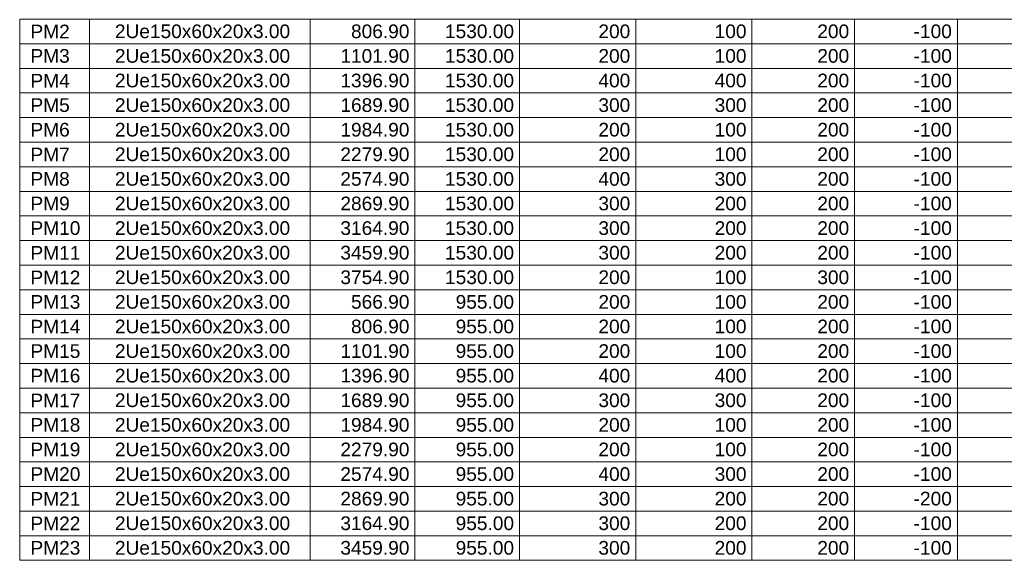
# Model space of a CAD drawing. Header units: millimetres. Extents: x 10906 to 25863, y 1966 to 4861.
# Tile 20 of 163: x 10998 to 11013, y 2953 to 2962. Entities that reach past the tile are written whole.
import ezdxf

# ---------------------------------------------------------------- set-up
doc = ezdxf.new("R2010")
doc.units = ezdxf.units.MM
doc.layers.add('LC-Tabelas', color=1, linetype='Continuous', lineweight=20)
doc.layers.add('LC-Textos das tabelas', color=5, linetype='Continuous', lineweight=5)
doc.styles.add('Arial', font='arial.ttf')

msp = doc.modelspace()

# ---------------------------------------------------------------- linework, layer by layer
at = {"layer": 'LC-Tabelas'}
for points in [[(10998.15465, 2961.2667), (10998.15465, 2961.64794), (10999.23483, 2961.64794), (10999.23483, 2961.2667), (10998.15465, 2961.2667)], [(10999.23483, 2961.2667), (10999.23483, 2961.64794), (11002.6554, 2961.64794), (11002.6554, 2961.2667), (10999.23483, 2961.2667)], [(11002.6554, 2961.2667), (11002.6554, 2961.64794), (11004.27567, 2961.64794), (11004.27567, 2961.2667), (11002.6554, 2961.2667)], [(11004.27567, 2961.2667), (11004.27567, 2961.64794), (11005.89594, 2961.64794), (11005.89594, 2961.2667), (11004.27567, 2961.2667)], [(11005.89594, 2961.2667), (11005.89594, 2961.64794), (11007.69624, 2961.64794), (11007.69624, 2961.2667), (11005.89594, 2961.2667)], [(11007.69624, 2961.2667), (11007.69624, 2961.64794), (11009.49654, 2961.64794), (11009.49654, 2961.2667), (11007.69624, 2961.2667)], [(11009.49654, 2961.2667), (11009.49654, 2961.64794), (11011.08678, 2961.64794), (11011.08678, 2961.2667), (11009.49654, 2961.2667)], [(11011.08678, 2961.2667), (11011.08678, 2961.64794), (11012.67702, 2961.64794), (11012.67702, 2961.2667), (11011.08678, 2961.2667)], [(11012.67702, 2961.2667), (11012.67702, 2961.64794), (11014.26726, 2961.64794), (11014.26726, 2961.2667), (11012.67702, 2961.2667)], [(10998.15465, 2960.88546), (10998.15465, 2961.2667), (10999.23483, 2961.2667), (10999.23483, 2960.88546), (10998.15465, 2960.88546)], [(10999.23483, 2960.88546), (10999.23483, 2961.2667), (11002.6554, 2961.2667), (11002.6554, 2960.88546), (10999.23483, 2960.88546)], [(11002.6554, 2960.88546), (11002.6554, 2961.2667), (11004.27567, 2961.2667), (11004.27567, 2960.88546), (11002.6554, 2960.88546)], [(11004.27567, 2960.88546), (11004.27567, 2961.2667), (11005.89594, 2961.2667), (11005.89594, 2960.88546), (11004.27567, 2960.88546)], [(11005.89594, 2960.88546), (11005.89594, 2961.2667), (11007.69624, 2961.2667), (11007.69624, 2960.88546), (11005.89594, 2960.88546)], [(11007.69624, 2960.88546), (11007.69624, 2961.2667), (11009.49654, 2961.2667), (11009.49654, 2960.88546), (11007.69624, 2960.88546)], [(11009.49654, 2960.88546), (11009.49654, 2961.2667), (11011.08678, 2961.2667), (11011.08678, 2960.88546), (11009.49654, 2960.88546)], [(11011.08678, 2960.88546), (11011.08678, 2961.2667), (11012.67702, 2961.2667), (11012.67702, 2960.88546), (11011.08678, 2960.88546)], [(11012.67702, 2960.88546), (11012.67702, 2961.2667), (11014.26726, 2961.2667), (11014.26726, 2960.88546), (11012.67702, 2960.88546)], [(10998.15465, 2960.50422), (10998.15465, 2960.88546), (10999.23483, 2960.88546), (10999.23483, 2960.50422), (10998.15465, 2960.50422)], [(10999.23483, 2960.50422), (10999.23483, 2960.88546), (11002.6554, 2960.88546), (11002.6554, 2960.50422), (10999.23483, 2960.50422)], [(11002.6554, 2960.50422), (11002.6554, 2960.88546), (11004.27567, 2960.88546), (11004.27567, 2960.50422), (11002.6554, 2960.50422)], [(11004.27567, 2960.50422), (11004.27567, 2960.88546), (11005.89594, 2960.88546), (11005.89594, 2960.50422), (11004.27567, 2960.50422)], [(11005.89594, 2960.50422), (11005.89594, 2960.88546), (11007.69624, 2960.88546), (11007.69624, 2960.50422), (11005.89594, 2960.50422)], [(11007.69624, 2960.50422), (11007.69624, 2960.88546), (11009.49654, 2960.88546), (11009.49654, 2960.50422), (11007.69624, 2960.50422)], [(11009.49654, 2960.50422), (11009.49654, 2960.88546), (11011.08678, 2960.88546), (11011.08678, 2960.50422), (11009.49654, 2960.50422)], [(11011.08678, 2960.50422), (11011.08678, 2960.88546), (11012.67702, 2960.88546), (11012.67702, 2960.50422), (11011.08678, 2960.50422)], [(11012.67702, 2960.50422), (11012.67702, 2960.88546), (11014.26726, 2960.88546), (11014.26726, 2960.50422), (11012.67702, 2960.50422)], [(10998.15465, 2960.12298), (10998.15465, 2960.50422), (10999.23483, 2960.50422), (10999.23483, 2960.12298), (10998.15465, 2960.12298)], [(10999.23483, 2960.12298), (10999.23483, 2960.50422), (11002.6554, 2960.50422), (11002.6554, 2960.12298), (10999.23483, 2960.12298)], [(11002.6554, 2960.12298), (11002.6554, 2960.50422), (11004.27567, 2960.50422), (11004.27567, 2960.12298), (11002.6554, 2960.12298)], [(11004.27567, 2960.12298), (11004.27567, 2960.50422), (11005.89594, 2960.50422), (11005.89594, 2960.12298), (11004.27567, 2960.12298)], [(11005.89594, 2960.12298), (11005.89594, 2960.50422), (11007.69624, 2960.50422), (11007.69624, 2960.12298), (11005.89594, 2960.12298)], [(11007.69624, 2960.12298), (11007.69624, 2960.50422), (11009.49654, 2960.50422), (11009.49654, 2960.12298), (11007.69624, 2960.12298)], [(11009.49654, 2960.12298), (11009.49654, 2960.50422), (11011.08678, 2960.50422), (11011.08678, 2960.12298), (11009.49654, 2960.12298)], [(11011.08678, 2960.12298), (11011.08678, 2960.50422), (11012.67702, 2960.50422), (11012.67702, 2960.12298), (11011.08678, 2960.12298)], [(11012.67702, 2960.12298), (11012.67702, 2960.50422), (11014.26726, 2960.50422), (11014.26726, 2960.12298), (11012.67702, 2960.12298)], [(10998.15465, 2959.74174), (10998.15465, 2960.12298), (10999.23483, 2960.12298), (10999.23483, 2959.74174), (10998.15465, 2959.74174)], [(10999.23483, 2959.74174), (10999.23483, 2960.12298), (11002.6554, 2960.12298), (11002.6554, 2959.74174), (10999.23483, 2959.74174)], [(11002.6554, 2959.74174), (11002.6554, 2960.12298), (11004.27567, 2960.12298), (11004.27567, 2959.74174), (11002.6554, 2959.74174)], [(11004.27567, 2959.74174), (11004.27567, 2960.12298), (11005.89594, 2960.12298), (11005.89594, 2959.74174), (11004.27567, 2959.74174)], [(11005.89594, 2959.74174), (11005.89594, 2960.12298), (11007.69624, 2960.12298), (11007.69624, 2959.74174), (11005.89594, 2959.74174)], [(11007.69624, 2959.74174), (11007.69624, 2960.12298), (11009.49654, 2960.12298), (11009.49654, 2959.74174), (11007.69624, 2959.74174)], [(11009.49654, 2959.74174), (11009.49654, 2960.12298), (11011.08678, 2960.12298), (11011.08678, 2959.74174), (11009.49654, 2959.74174)], [(11011.08678, 2959.74174), (11011.08678, 2960.12298), (11012.67702, 2960.12298), (11012.67702, 2959.74174), (11011.08678, 2959.74174)], [(11012.67702, 2959.74174), (11012.67702, 2960.12298), (11014.26726, 2960.12298), (11014.26726, 2959.74174), (11012.67702, 2959.74174)], [(10998.15465, 2959.3605), (10998.15465, 2959.74174), (10999.23483, 2959.74174), (10999.23483, 2959.3605), (10998.15465, 2959.3605)], [(10999.23483, 2959.3605), (10999.23483, 2959.74174), (11002.6554, 2959.74174), (11002.6554, 2959.3605), (10999.23483, 2959.3605)], [(11002.6554, 2959.3605), (11002.6554, 2959.74174), (11004.27567, 2959.74174), (11004.27567, 2959.3605), (11002.6554, 2959.3605)], [(11004.27567, 2959.3605), (11004.27567, 2959.74174), (11005.89594, 2959.74174), (11005.89594, 2959.3605), (11004.27567, 2959.3605)], [(11005.89594, 2959.3605), (11005.89594, 2959.74174), (11007.69624, 2959.74174), (11007.69624, 2959.3605), (11005.89594, 2959.3605)], [(11007.69624, 2959.3605), (11007.69624, 2959.74174), (11009.49654, 2959.74174), (11009.49654, 2959.3605), (11007.69624, 2959.3605)], [(11009.49654, 2959.3605), (11009.49654, 2959.74174), (11011.08678, 2959.74174), (11011.08678, 2959.3605), (11009.49654, 2959.3605)], [(11011.08678, 2959.3605), (11011.08678, 2959.74174), (11012.67702, 2959.74174), (11012.67702, 2959.3605), (11011.08678, 2959.3605)], [(11012.67702, 2959.3605), (11012.67702, 2959.74174), (11014.26726, 2959.74174), (11014.26726, 2959.3605), (11012.67702, 2959.3605)], [(10998.15465, 2958.97926), (10998.15465, 2959.3605), (10999.23483, 2959.3605), (10999.23483, 2958.97926), (10998.15465, 2958.97926)], [(10999.23483, 2958.97926), (10999.23483, 2959.3605), (11002.6554, 2959.3605), (11002.6554, 2958.97926), (10999.23483, 2958.97926)], [(11002.6554, 2958.97926), (11002.6554, 2959.3605), (11004.27567, 2959.3605), (11004.27567, 2958.97926), (11002.6554, 2958.97926)], [(11004.27567, 2958.97926), (11004.27567, 2959.3605), (11005.89594, 2959.3605), (11005.89594, 2958.97926), (11004.27567, 2958.97926)], [(11005.89594, 2958.97926), (11005.89594, 2959.3605), (11007.69624, 2959.3605), (11007.69624, 2958.97926), (11005.89594, 2958.97926)], [(11007.69624, 2958.97926), (11007.69624, 2959.3605), (11009.49654, 2959.3605), (11009.49654, 2958.97926), (11007.69624, 2958.97926)], [(11009.49654, 2958.97926), (11009.49654, 2959.3605), (11011.08678, 2959.3605), (11011.08678, 2958.97926), (11009.49654, 2958.97926)], [(11011.08678, 2958.97926), (11011.08678, 2959.3605), (11012.67702, 2959.3605), (11012.67702, 2958.97926), (11011.08678, 2958.97926)], [(11012.67702, 2958.97926), (11012.67702, 2959.3605), (11014.26726, 2959.3605), (11014.26726, 2958.97926), (11012.67702, 2958.97926)], [(10998.15465, 2958.59802), (10998.15465, 2958.97926), (10999.23483, 2958.97926), (10999.23483, 2958.59802), (10998.15465, 2958.59802)], [(10999.23483, 2958.59802), (10999.23483, 2958.97926), (11002.6554, 2958.97926), (11002.6554, 2958.59802), (10999.23483, 2958.59802)], [(11002.6554, 2958.59802), (11002.6554, 2958.97926), (11004.27567, 2958.97926), (11004.27567, 2958.59802), (11002.6554, 2958.59802)], [(11004.27567, 2958.59802), (11004.27567, 2958.97926), (11005.89594, 2958.97926), (11005.89594, 2958.59802), (11004.27567, 2958.59802)], [(11005.89594, 2958.59802), (11005.89594, 2958.97926), (11007.69624, 2958.97926), (11007.69624, 2958.59802), (11005.89594, 2958.59802)], [(11007.69624, 2958.59802), (11007.69624, 2958.97926), (11009.49654, 2958.97926), (11009.49654, 2958.59802), (11007.69624, 2958.59802)], [(11009.49654, 2958.59802), (11009.49654, 2958.97926), (11011.08678, 2958.97926), (11011.08678, 2958.59802), (11009.49654, 2958.59802)], [(11011.08678, 2958.59802), (11011.08678, 2958.97926), (11012.67702, 2958.97926), (11012.67702, 2958.59802), (11011.08678, 2958.59802)], [(11012.67702, 2958.59802), (11012.67702, 2958.97926), (11014.26726, 2958.97926), (11014.26726, 2958.59802), (11012.67702, 2958.59802)], [(10998.15465, 2958.21678), (10998.15465, 2958.59802), (10999.23483, 2958.59802), (10999.23483, 2958.21678), (10998.15465, 2958.21678)], [(10999.23483, 2958.21678), (10999.23483, 2958.59802), (11002.6554, 2958.59802), (11002.6554, 2958.21678), (10999.23483, 2958.21678)], [(11002.6554, 2958.21678), (11002.6554, 2958.59802), (11004.27567, 2958.59802), (11004.27567, 2958.21678), (11002.6554, 2958.21678)], [(11004.27567, 2958.21678), (11004.27567, 2958.59802), (11005.89594, 2958.59802), (11005.89594, 2958.21678), (11004.27567, 2958.21678)], [(11005.89594, 2958.21678), (11005.89594, 2958.59802), (11007.69624, 2958.59802), (11007.69624, 2958.21678), (11005.89594, 2958.21678)], [(11007.69624, 2958.21678), (11007.69624, 2958.59802), (11009.49654, 2958.59802), (11009.49654, 2958.21678), (11007.69624, 2958.21678)], [(11009.49654, 2958.21678), (11009.49654, 2958.59802), (11011.08678, 2958.59802), (11011.08678, 2958.21678), (11009.49654, 2958.21678)], [(11011.08678, 2958.21678), (11011.08678, 2958.59802), (11012.67702, 2958.59802), (11012.67702, 2958.21678), (11011.08678, 2958.21678)], [(11012.67702, 2958.21678), (11012.67702, 2958.59802), (11014.26726, 2958.59802), (11014.26726, 2958.21678), (11012.67702, 2958.21678)], [(10998.15465, 2957.83554), (10998.15465, 2958.21678), (10999.23483, 2958.21678), (10999.23483, 2957.83554), (10998.15465, 2957.83554)], [(10999.23483, 2957.83554), (10999.23483, 2958.21678), (11002.6554, 2958.21678), (11002.6554, 2957.83554), (10999.23483, 2957.83554)], [(11002.6554, 2957.83554), (11002.6554, 2958.21678), (11004.27567, 2958.21678), (11004.27567, 2957.83554), (11002.6554, 2957.83554)], [(11004.27567, 2957.83554), (11004.27567, 2958.21678), (11005.89594, 2958.21678), (11005.89594, 2957.83554), (11004.27567, 2957.83554)], [(11005.89594, 2957.83554), (11005.89594, 2958.21678), (11007.69624, 2958.21678), (11007.69624, 2957.83554), (11005.89594, 2957.83554)], [(11007.69624, 2957.83554), (11007.69624, 2958.21678), (11009.49654, 2958.21678), (11009.49654, 2957.83554), (11007.69624, 2957.83554)], [(11009.49654, 2957.83554), (11009.49654, 2958.21678), (11011.08678, 2958.21678), (11011.08678, 2957.83554), (11009.49654, 2957.83554)], [(11011.08678, 2957.83554), (11011.08678, 2958.21678), (11012.67702, 2958.21678), (11012.67702, 2957.83554), (11011.08678, 2957.83554)], [(11012.67702, 2957.83554), (11012.67702, 2958.21678), (11014.26726, 2958.21678), (11014.26726, 2957.83554), (11012.67702, 2957.83554)], [(10998.15465, 2957.4543), (10998.15465, 2957.83554), (10999.23483, 2957.83554), (10999.23483, 2957.4543), (10998.15465, 2957.4543)], [(10999.23483, 2957.4543), (10999.23483, 2957.83554), (11002.6554, 2957.83554), (11002.6554, 2957.4543), (10999.23483, 2957.4543)], [(11002.6554, 2957.4543), (11002.6554, 2957.83554), (11004.27567, 2957.83554), (11004.27567, 2957.4543), (11002.6554, 2957.4543)], [(11004.27567, 2957.4543), (11004.27567, 2957.83554), (11005.89594, 2957.83554), (11005.89594, 2957.4543), (11004.27567, 2957.4543)], [(11005.89594, 2957.4543), (11005.89594, 2957.83554), (11007.69624, 2957.83554), (11007.69624, 2957.4543), (11005.89594, 2957.4543)], [(11007.69624, 2957.4543), (11007.69624, 2957.83554), (11009.49654, 2957.83554), (11009.49654, 2957.4543), (11007.69624, 2957.4543)], [(11009.49654, 2957.4543), (11009.49654, 2957.83554), (11011.08678, 2957.83554), (11011.08678, 2957.4543), (11009.49654, 2957.4543)], [(11011.08678, 2957.4543), (11011.08678, 2957.83554), (11012.67702, 2957.83554), (11012.67702, 2957.4543), (11011.08678, 2957.4543)], [(11012.67702, 2957.4543), (11012.67702, 2957.83554), (11014.26726, 2957.83554), (11014.26726, 2957.4543), (11012.67702, 2957.4543)], [(10998.15465, 2957.07306), (10998.15465, 2957.4543), (10999.23483, 2957.4543), (10999.23483, 2957.07306), (10998.15465, 2957.07306)], [(10999.23483, 2957.07306), (10999.23483, 2957.4543), (11002.6554, 2957.4543), (11002.6554, 2957.07306), (10999.23483, 2957.07306)], [(11002.6554, 2957.07306), (11002.6554, 2957.4543), (11004.27567, 2957.4543), (11004.27567, 2957.07306), (11002.6554, 2957.07306)], [(11004.27567, 2957.07306), (11004.27567, 2957.4543), (11005.89594, 2957.4543), (11005.89594, 2957.07306), (11004.27567, 2957.07306)], [(11005.89594, 2957.07306), (11005.89594, 2957.4543), (11007.69624, 2957.4543), (11007.69624, 2957.07306), (11005.89594, 2957.07306)], [(11007.69624, 2957.07306), (11007.69624, 2957.4543), (11009.49654, 2957.4543), (11009.49654, 2957.07306), (11007.69624, 2957.07306)], [(11009.49654, 2957.07306), (11009.49654, 2957.4543), (11011.08678, 2957.4543), (11011.08678, 2957.07306), (11009.49654, 2957.07306)], [(11011.08678, 2957.07306), (11011.08678, 2957.4543), (11012.67702, 2957.4543), (11012.67702, 2957.07306), (11011.08678, 2957.07306)], [(11012.67702, 2957.07306), (11012.67702, 2957.4543), (11014.26726, 2957.4543), (11014.26726, 2957.07306), (11012.67702, 2957.07306)], [(10998.15465, 2956.69182), (10998.15465, 2957.07306), (10999.23483, 2957.07306), (10999.23483, 2956.69182), (10998.15465, 2956.69182)], [(10999.23483, 2956.69182), (10999.23483, 2957.07306), (11002.6554, 2957.07306), (11002.6554, 2956.69182), (10999.23483, 2956.69182)], [(11002.6554, 2956.69182), (11002.6554, 2957.07306), (11004.27567, 2957.07306), (11004.27567, 2956.69182), (11002.6554, 2956.69182)], [(11004.27567, 2956.69182), (11004.27567, 2957.07306), (11005.89594, 2957.07306), (11005.89594, 2956.69182), (11004.27567, 2956.69182)], [(11005.89594, 2956.69182), (11005.89594, 2957.07306), (11007.69624, 2957.07306), (11007.69624, 2956.69182), (11005.89594, 2956.69182)], [(11007.69624, 2956.69182), (11007.69624, 2957.07306), (11009.49654, 2957.07306), (11009.49654, 2956.69182), (11007.69624, 2956.69182)], [(11009.49654, 2956.69182), (11009.49654, 2957.07306), (11011.08678, 2957.07306), (11011.08678, 2956.69182), (11009.49654, 2956.69182)], [(11011.08678, 2956.69182), (11011.08678, 2957.07306), (11012.67702, 2957.07306), (11012.67702, 2956.69182), (11011.08678, 2956.69182)], [(11012.67702, 2956.69182), (11012.67702, 2957.07306), (11014.26726, 2957.07306), (11014.26726, 2956.69182), (11012.67702, 2956.69182)], [(10998.15465, 2956.31058), (10998.15465, 2956.69182), (10999.23483, 2956.69182), (10999.23483, 2956.31058), (10998.15465, 2956.31058)], [(10999.23483, 2956.31058), (10999.23483, 2956.69182), (11002.6554, 2956.69182), (11002.6554, 2956.31058), (10999.23483, 2956.31058)], [(11002.6554, 2956.31058), (11002.6554, 2956.69182), (11004.27567, 2956.69182), (11004.27567, 2956.31058), (11002.6554, 2956.31058)], [(11004.27567, 2956.31058), (11004.27567, 2956.69182), (11005.89594, 2956.69182), (11005.89594, 2956.31058), (11004.27567, 2956.31058)], [(11005.89594, 2956.31058), (11005.89594, 2956.69182), (11007.69624, 2956.69182), (11007.69624, 2956.31058), (11005.89594, 2956.31058)], [(11007.69624, 2956.31058), (11007.69624, 2956.69182), (11009.49654, 2956.69182), (11009.49654, 2956.31058), (11007.69624, 2956.31058)], [(11009.49654, 2956.31058), (11009.49654, 2956.69182), (11011.08678, 2956.69182), (11011.08678, 2956.31058), (11009.49654, 2956.31058)], [(11011.08678, 2956.31058), (11011.08678, 2956.69182), (11012.67702, 2956.69182), (11012.67702, 2956.31058), (11011.08678, 2956.31058)], [(11012.67702, 2956.31058), (11012.67702, 2956.69182), (11014.26726, 2956.69182), (11014.26726, 2956.31058), (11012.67702, 2956.31058)], [(10998.15465, 2955.92934), (10998.15465, 2956.31058), (10999.23483, 2956.31058), (10999.23483, 2955.92934), (10998.15465, 2955.92934)], [(10999.23483, 2955.92934), (10999.23483, 2956.31058), (11002.6554, 2956.31058), (11002.6554, 2955.92934), (10999.23483, 2955.92934)], [(11002.6554, 2955.92934), (11002.6554, 2956.31058), (11004.27567, 2956.31058), (11004.27567, 2955.92934), (11002.6554, 2955.92934)], [(11004.27567, 2955.92934), (11004.27567, 2956.31058), (11005.89594, 2956.31058), (11005.89594, 2955.92934), (11004.27567, 2955.92934)], [(11005.89594, 2955.92934), (11005.89594, 2956.31058), (11007.69624, 2956.31058), (11007.69624, 2955.92934), (11005.89594, 2955.92934)], [(11007.69624, 2955.92934), (11007.69624, 2956.31058), (11009.49654, 2956.31058), (11009.49654, 2955.92934), (11007.69624, 2955.92934)], [(11009.49654, 2955.92934), (11009.49654, 2956.31058), (11011.08678, 2956.31058), (11011.08678, 2955.92934), (11009.49654, 2955.92934)], [(11011.08678, 2955.92934), (11011.08678, 2956.31058), (11012.67702, 2956.31058), (11012.67702, 2955.92934), (11011.08678, 2955.92934)], [(11012.67702, 2955.92934), (11012.67702, 2956.31058), (11014.26726, 2956.31058), (11014.26726, 2955.92934), (11012.67702, 2955.92934)], [(10998.15465, 2955.5481), (10998.15465, 2955.92934), (10999.23483, 2955.92934), (10999.23483, 2955.5481), (10998.15465, 2955.5481)], [(10999.23483, 2955.5481), (10999.23483, 2955.92934), (11002.6554, 2955.92934), (11002.6554, 2955.5481), (10999.23483, 2955.5481)], [(11002.6554, 2955.5481), (11002.6554, 2955.92934), (11004.27567, 2955.92934), (11004.27567, 2955.5481), (11002.6554, 2955.5481)], [(11004.27567, 2955.5481), (11004.27567, 2955.92934), (11005.89594, 2955.92934), (11005.89594, 2955.5481), (11004.27567, 2955.5481)], [(11005.89594, 2955.5481), (11005.89594, 2955.92934), (11007.69624, 2955.92934), (11007.69624, 2955.5481), (11005.89594, 2955.5481)], [(11007.69624, 2955.5481), (11007.69624, 2955.92934), (11009.49654, 2955.92934), (11009.49654, 2955.5481), (11007.69624, 2955.5481)], [(11009.49654, 2955.5481), (11009.49654, 2955.92934), (11011.08678, 2955.92934), (11011.08678, 2955.5481), (11009.49654, 2955.5481)], [(11011.08678, 2955.5481), (11011.08678, 2955.92934), (11012.67702, 2955.92934), (11012.67702, 2955.5481), (11011.08678, 2955.5481)], [(11012.67702, 2955.5481), (11012.67702, 2955.92934), (11014.26726, 2955.92934), (11014.26726, 2955.5481), (11012.67702, 2955.5481)], [(10998.15465, 2955.16686), (10998.15465, 2955.5481), (10999.23483, 2955.5481), (10999.23483, 2955.16686), (10998.15465, 2955.16686)], [(10999.23483, 2955.16686), (10999.23483, 2955.5481), (11002.6554, 2955.5481), (11002.6554, 2955.16686), (10999.23483, 2955.16686)], [(11002.6554, 2955.16686), (11002.6554, 2955.5481), (11004.27567, 2955.5481), (11004.27567, 2955.16686), (11002.6554, 2955.16686)], [(11004.27567, 2955.16686), (11004.27567, 2955.5481), (11005.89594, 2955.5481), (11005.89594, 2955.16686), (11004.27567, 2955.16686)], [(11005.89594, 2955.16686), (11005.89594, 2955.5481), (11007.69624, 2955.5481), (11007.69624, 2955.16686), (11005.89594, 2955.16686)], [(11007.69624, 2955.16686), (11007.69624, 2955.5481), (11009.49654, 2955.5481), (11009.49654, 2955.16686), (11007.69624, 2955.16686)], [(11009.49654, 2955.16686), (11009.49654, 2955.5481), (11011.08678, 2955.5481), (11011.08678, 2955.16686), (11009.49654, 2955.16686)], [(11011.08678, 2955.16686), (11011.08678, 2955.5481), (11012.67702, 2955.5481), (11012.67702, 2955.16686), (11011.08678, 2955.16686)], [(11012.67702, 2955.16686), (11012.67702, 2955.5481), (11014.26726, 2955.5481), (11014.26726, 2955.16686), (11012.67702, 2955.16686)], [(10998.15465, 2954.78562), (10998.15465, 2955.16686), (10999.23483, 2955.16686), (10999.23483, 2954.78562), (10998.15465, 2954.78562)], [(10999.23483, 2954.78562), (10999.23483, 2955.16686), (11002.6554, 2955.16686), (11002.6554, 2954.78562), (10999.23483, 2954.78562)], [(11002.6554, 2954.78562), (11002.6554, 2955.16686), (11004.27567, 2955.16686), (11004.27567, 2954.78562), (11002.6554, 2954.78562)], [(11004.27567, 2954.78562), (11004.27567, 2955.16686), (11005.89594, 2955.16686), (11005.89594, 2954.78562), (11004.27567, 2954.78562)], [(11005.89594, 2954.78562), (11005.89594, 2955.16686), (11007.69624, 2955.16686), (11007.69624, 2954.78562), (11005.89594, 2954.78562)], [(11007.69624, 2954.78562), (11007.69624, 2955.16686), (11009.49654, 2955.16686), (11009.49654, 2954.78562), (11007.69624, 2954.78562)], [(11009.49654, 2954.78562), (11009.49654, 2955.16686), (11011.08678, 2955.16686), (11011.08678, 2954.78562), (11009.49654, 2954.78562)], [(11011.08678, 2954.78562), (11011.08678, 2955.16686), (11012.67702, 2955.16686), (11012.67702, 2954.78562), (11011.08678, 2954.78562)], [(11012.67702, 2954.78562), (11012.67702, 2955.16686), (11014.26726, 2955.16686), (11014.26726, 2954.78562), (11012.67702, 2954.78562)], [(10998.15465, 2954.40438), (10998.15465, 2954.78562), (10999.23483, 2954.78562), (10999.23483, 2954.40438), (10998.15465, 2954.40438)], [(10999.23483, 2954.40438), (10999.23483, 2954.78562), (11002.6554, 2954.78562), (11002.6554, 2954.40438), (10999.23483, 2954.40438)], [(11002.6554, 2954.40438), (11002.6554, 2954.78562), (11004.27567, 2954.78562), (11004.27567, 2954.40438), (11002.6554, 2954.40438)], [(11004.27567, 2954.40438), (11004.27567, 2954.78562), (11005.89594, 2954.78562), (11005.89594, 2954.40438), (11004.27567, 2954.40438)], [(11005.89594, 2954.40438), (11005.89594, 2954.78562), (11007.69624, 2954.78562), (11007.69624, 2954.40438), (11005.89594, 2954.40438)], [(11007.69624, 2954.40438), (11007.69624, 2954.78562), (11009.49654, 2954.78562), (11009.49654, 2954.40438), (11007.69624, 2954.40438)], [(11009.49654, 2954.40438), (11009.49654, 2954.78562), (11011.08678, 2954.78562), (11011.08678, 2954.40438), (11009.49654, 2954.40438)], [(11011.08678, 2954.40438), (11011.08678, 2954.78562), (11012.67702, 2954.78562), (11012.67702, 2954.40438), (11011.08678, 2954.40438)], [(11012.67702, 2954.40438), (11012.67702, 2954.78562), (11014.26726, 2954.78562), (11014.26726, 2954.40438), (11012.67702, 2954.40438)], [(10998.15465, 2954.02314), (10998.15465, 2954.40438), (10999.23483, 2954.40438), (10999.23483, 2954.02314), (10998.15465, 2954.02314)], [(10999.23483, 2954.02314), (10999.23483, 2954.40438), (11002.6554, 2954.40438), (11002.6554, 2954.02314), (10999.23483, 2954.02314)], [(11002.6554, 2954.02314), (11002.6554, 2954.40438), (11004.27567, 2954.40438), (11004.27567, 2954.02314), (11002.6554, 2954.02314)], [(11004.27567, 2954.02314), (11004.27567, 2954.40438), (11005.89594, 2954.40438), (11005.89594, 2954.02314), (11004.27567, 2954.02314)], [(11005.89594, 2954.02314), (11005.89594, 2954.40438), (11007.69624, 2954.40438), (11007.69624, 2954.02314), (11005.89594, 2954.02314)], [(11007.69624, 2954.02314), (11007.69624, 2954.40438), (11009.49654, 2954.40438), (11009.49654, 2954.02314), (11007.69624, 2954.02314)], [(11009.49654, 2954.02314), (11009.49654, 2954.40438), (11011.08678, 2954.40438), (11011.08678, 2954.02314), (11009.49654, 2954.02314)], [(11011.08678, 2954.02314), (11011.08678, 2954.40438), (11012.67702, 2954.40438), (11012.67702, 2954.02314), (11011.08678, 2954.02314)], [(11012.67702, 2954.02314), (11012.67702, 2954.40438), (11014.26726, 2954.40438), (11014.26726, 2954.02314), (11012.67702, 2954.02314)], [(10998.15465, 2953.6419), (10998.15465, 2954.02314), (10999.23483, 2954.02314), (10999.23483, 2953.6419), (10998.15465, 2953.6419)], [(10999.23483, 2953.6419), (10999.23483, 2954.02314), (11002.6554, 2954.02314), (11002.6554, 2953.6419), (10999.23483, 2953.6419)], [(11002.6554, 2953.6419), (11002.6554, 2954.02314), (11004.27567, 2954.02314), (11004.27567, 2953.6419), (11002.6554, 2953.6419)], [(11004.27567, 2953.6419), (11004.27567, 2954.02314), (11005.89594, 2954.02314), (11005.89594, 2953.6419), (11004.27567, 2953.6419)], [(11005.89594, 2953.6419), (11005.89594, 2954.02314), (11007.69624, 2954.02314), (11007.69624, 2953.6419), (11005.89594, 2953.6419)], [(11007.69624, 2953.6419), (11007.69624, 2954.02314), (11009.49654, 2954.02314), (11009.49654, 2953.6419), (11007.69624, 2953.6419)], [(11009.49654, 2953.6419), (11009.49654, 2954.02314), (11011.08678, 2954.02314), (11011.08678, 2953.6419), (11009.49654, 2953.6419)], [(11011.08678, 2953.6419), (11011.08678, 2954.02314), (11012.67702, 2954.02314), (11012.67702, 2953.6419), (11011.08678, 2953.6419)], [(11012.67702, 2953.6419), (11012.67702, 2954.02314), (11014.26726, 2954.02314), (11014.26726, 2953.6419), (11012.67702, 2953.6419)], [(10998.15465, 2953.26066), (10998.15465, 2953.6419), (10999.23483, 2953.6419), (10999.23483, 2953.26066), (10998.15465, 2953.26066)], [(10999.23483, 2953.26066), (10999.23483, 2953.6419), (11002.6554, 2953.6419), (11002.6554, 2953.26066), (10999.23483, 2953.26066)], [(11002.6554, 2953.26066), (11002.6554, 2953.6419), (11004.27567, 2953.6419), (11004.27567, 2953.26066), (11002.6554, 2953.26066)], [(11004.27567, 2953.26066), (11004.27567, 2953.6419), (11005.89594, 2953.6419), (11005.89594, 2953.26066), (11004.27567, 2953.26066)], [(11005.89594, 2953.26066), (11005.89594, 2953.6419), (11007.69624, 2953.6419), (11007.69624, 2953.26066), (11005.89594, 2953.26066)], [(11007.69624, 2953.26066), (11007.69624, 2953.6419), (11009.49654, 2953.6419), (11009.49654, 2953.26066), (11007.69624, 2953.26066)], [(11009.49654, 2953.26066), (11009.49654, 2953.6419), (11011.08678, 2953.6419), (11011.08678, 2953.26066), (11009.49654, 2953.26066)], [(11011.08678, 2953.26066), (11011.08678, 2953.6419), (11012.67702, 2953.6419), (11012.67702, 2953.26066), (11011.08678, 2953.26066)], [(11012.67702, 2953.26066), (11012.67702, 2953.6419), (11014.26726, 2953.6419), (11014.26726, 2953.26066), (11012.67702, 2953.26066)]]:
    msp.add_lwpolyline(points, close=True, dxfattribs=at)

# ---------------------------------------------------------------- texts
at = {"layer": 'LC-Textos das tabelas', "linetype": 'Continuous', "char_height": 0.2118, "line_spacing_factor": 0.798, "style": 'Arial'}
for s, insert, width, attachment_point in [(' PM2 ', (10998.23937, 2961.35142), 1.5495314, 7), (' 2Ue150x60x20x3.00 ', (11000.94511, 2961.35142), 5.772287, 8), (' 806.90 ', (11004.19095, 2961.35142), 2.1442572, 9), (' 1530.00 ', (11005.81122, 2961.35142), 2.4742097, 9), (' 200 ', (11007.61152, 2961.35142), 1.3195206, 9), (' 100 ', (11009.41182, 2961.35142), 1.3195206, 9), (' 200 ', (11011.00206, 2961.35142), 1.3195206, 9), (' -100 ', (11012.5923, 2961.35142), 1.5170866, 9), (' PM3 ', (10998.23937, 2960.97018), 1.5495314, 7), (' 2Ue150x60x20x3.00 ', (11000.94511, 2960.97018), 5.772287, 8), (' 1101.90 ', (11004.19095, 2960.97018), 2.4742097, 9), (' 1530.00 ', (11005.81122, 2960.97018), 2.4742097, 9), (' 200 ', (11007.61152, 2960.97018), 1.3195206, 9), (' 100 ', (11009.41182, 2960.97018), 1.3195206, 9), (' 200 ', (11011.00206, 2960.97018), 1.3195206, 9), (' -100 ', (11012.5923, 2960.97018), 1.5170866, 9), (' PM4 ', (10998.23937, 2960.58894), 1.5495314, 7), (' 2Ue150x60x20x3.00 ', (11000.94511, 2960.58894), 5.772287, 8), (' 1396.90 ', (11004.19095, 2960.58894), 2.4742097, 9), (' 1530.00 ', (11005.81122, 2960.58894), 2.4742097, 9), (' 400 ', (11007.61152, 2960.58894), 1.3195206, 9), (' 400 ', (11009.41182, 2960.58894), 1.3195206, 9), (' 200 ', (11011.00206, 2960.58894), 1.3195206, 9), (' -100 ', (11012.5923, 2960.58894), 1.5170866, 9), (' PM5 ', (10998.23937, 2960.2077), 1.5495314, 7), (' 2Ue150x60x20x3.00 ', (11000.94511, 2960.2077), 5.772287, 8), (' 1689.90 ', (11004.19095, 2960.2077), 2.4742097, 9), (' 1530.00 ', (11005.81122, 2960.2077), 2.4742097, 9), (' 300 ', (11007.61152, 2960.2077), 1.3195206, 9), (' 300 ', (11009.41182, 2960.2077), 1.3195206, 9), (' 200 ', (11011.00206, 2960.2077), 1.3195206, 9), (' -100 ', (11012.5923, 2960.2077), 1.5170866, 9), (' PM6 ', (10998.23937, 2959.82646), 1.5495314, 7), (' 2Ue150x60x20x3.00 ', (11000.94511, 2959.82646), 5.772287, 8), (' 1984.90 ', (11004.19095, 2959.82646), 2.4742097, 9), (' 1530.00 ', (11005.81122, 2959.82646), 2.4742097, 9), (' 200 ', (11007.61152, 2959.82646), 1.3195206, 9), (' 100 ', (11009.41182, 2959.82646), 1.3195206, 9), (' 200 ', (11011.00206, 2959.82646), 1.3195206, 9), (' -100 ', (11012.5923, 2959.82646), 1.5170866, 9), (' PM7 ', (10998.23937, 2959.44522), 1.5495314, 7), (' 2Ue150x60x20x3.00 ', (11000.94511, 2959.44522), 5.772287, 8), (' 2279.90 ', (11004.19095, 2959.44522), 2.4742097, 9), (' 1530.00 ', (11005.81122, 2959.44522), 2.4742097, 9), (' 200 ', (11007.61152, 2959.44522), 1.3195206, 9), (' 100 ', (11009.41182, 2959.44522), 1.3195206, 9), (' 200 ', (11011.00206, 2959.44522), 1.3195206, 9), (' -100 ', (11012.5923, 2959.44522), 1.5170866, 9), (' PM8 ', (10998.23937, 2959.06398), 1.5495314, 7), (' 2Ue150x60x20x3.00 ', (11000.94511, 2959.06398), 5.772287, 8), (' 2574.90 ', (11004.19095, 2959.06398), 2.4742097, 9), (' 1530.00 ', (11005.81122, 2959.06398), 2.4742097, 9), (' 400 ', (11007.61152, 2959.06398), 1.3195206, 9), (' 300 ', (11009.41182, 2959.06398), 1.3195206, 9), (' 200 ', (11011.00206, 2959.06398), 1.3195206, 9), (' -100 ', (11012.5923, 2959.06398), 1.5170866, 9), (' PM9 ', (10998.23937, 2958.68274), 1.5495314, 7), (' 2Ue150x60x20x3.00 ', (11000.94511, 2958.68274), 5.772287, 8), (' 2869.90 ', (11004.19095, 2958.68274), 2.4742097, 9), (' 1530.00 ', (11005.81122, 2958.68274), 2.4742097, 9), (' 300 ', (11007.61152, 2958.68274), 1.3195206, 9), (' 200 ', (11009.41182, 2958.68274), 1.3195206, 9), (' 200 ', (11011.00206, 2958.68274), 1.3195206, 9), (' -100 ', (11012.5923, 2958.68274), 1.5170866, 9), (' PM10 ', (10998.23937, 2958.3015), 1.879484, 7), (' 2Ue150x60x20x3.00 ', (11000.94511, 2958.3015), 5.772287, 8), (' 3164.90 ', (11004.19095, 2958.3015), 2.4742097, 9), (' 1530.00 ', (11005.81122, 2958.3015), 2.4742097, 9), (' 300 ', (11007.61152, 2958.3015), 1.3195206, 9), (' 200 ', (11009.41182, 2958.3015), 1.3195206, 9), (' 200 ', (11011.00206, 2958.3015), 1.3195206, 9), (' -100 ', (11012.5923, 2958.3015), 1.5170866, 9), (' PM11 ', (10998.23937, 2957.92026), 1.879484, 7), (' 2Ue150x60x20x3.00 ', (11000.94511, 2957.92026), 5.772287, 8), (' 3459.90 ', (11004.19095, 2957.92026), 2.4742097, 9), (' 1530.00 ', (11005.81122, 2957.92026), 2.4742097, 9), (' 300 ', (11007.61152, 2957.92026), 1.3195206, 9), (' 200 ', (11009.41182, 2957.92026), 1.3195206, 9), (' 200 ', (11011.00206, 2957.92026), 1.3195206, 9), (' -100 ', (11012.5923, 2957.92026), 1.5170866, 9), (' PM12 ', (10998.23937, 2957.53902), 1.879484, 7), (' 2Ue150x60x20x3.00 ', (11000.94511, 2957.53902), 5.772287, 8), (' 3754.90 ', (11004.19095, 2957.53902), 2.4742097, 9), (' 1530.00 ', (11005.81122, 2957.53902), 2.4742097, 9), (' 200 ', (11007.61152, 2957.53902), 1.3195206, 9), (' 100 ', (11009.41182, 2957.53902), 1.3195206, 9), (' 300 ', (11011.00206, 2957.53902), 1.3195206, 9), (' -100 ', (11012.5923, 2957.53902), 1.5170866, 9), (' PM13 ', (10998.23937, 2957.15778), 1.879484, 7), (' 2Ue150x60x20x3.00 ', (11000.94511, 2957.15778), 5.772287, 8), (' 566.90 ', (11004.19095, 2957.15778), 2.1442572, 9), (' 955.00 ', (11005.81122, 2957.15778), 2.1442572, 9), (' 200 ', (11007.61152, 2957.15778), 1.3195206, 9), (' 100 ', (11009.41182, 2957.15778), 1.3195206, 9), (' 200 ', (11011.00206, 2957.15778), 1.3195206, 9), (' -100 ', (11012.5923, 2957.15778), 1.5170866, 9), (' PM14 ', (10998.23937, 2956.77654), 1.879484, 7), (' 2Ue150x60x20x3.00 ', (11000.94511, 2956.77654), 5.772287, 8), (' 806.90 ', (11004.19095, 2956.77654), 2.1442572, 9), (' 955.00 ', (11005.81122, 2956.77654), 2.1442572, 9), (' 200 ', (11007.61152, 2956.77654), 1.3195206, 9), (' 100 ', (11009.41182, 2956.77654), 1.3195206, 9), (' 200 ', (11011.00206, 2956.77654), 1.3195206, 9), (' -100 ', (11012.5923, 2956.77654), 1.5170866, 9), (' PM15 ', (10998.23937, 2956.3953), 1.879484, 7), (' 2Ue150x60x20x3.00 ', (11000.94511, 2956.3953), 5.772287, 8), (' 1101.90 ', (11004.19095, 2956.3953), 2.4742097, 9), (' 955.00 ', (11005.81122, 2956.3953), 2.1442572, 9), (' 200 ', (11007.61152, 2956.3953), 1.3195206, 9), (' 100 ', (11009.41182, 2956.3953), 1.3195206, 9), (' 200 ', (11011.00206, 2956.3953), 1.3195206, 9), (' -100 ', (11012.5923, 2956.3953), 1.5170866, 9), (' PM16 ', (10998.23937, 2956.01406), 1.879484, 7), (' 2Ue150x60x20x3.00 ', (11000.94511, 2956.01406), 5.772287, 8), (' 1396.90 ', (11004.19095, 2956.01406), 2.4742097, 9), (' 955.00 ', (11005.81122, 2956.01406), 2.1442572, 9), (' 400 ', (11007.61152, 2956.01406), 1.3195206, 9), (' 400 ', (11009.41182, 2956.01406), 1.3195206, 9), (' 200 ', (11011.00206, 2956.01406), 1.3195206, 9), (' -100 ', (11012.5923, 2956.01406), 1.5170866, 9), (' PM17 ', (10998.23937, 2955.63282), 1.879484, 7), (' 2Ue150x60x20x3.00 ', (11000.94511, 2955.63282), 5.772287, 8), (' 1689.90 ', (11004.19095, 2955.63282), 2.4742097, 9), (' 955.00 ', (11005.81122, 2955.63282), 2.1442572, 9), (' 300 ', (11007.61152, 2955.63282), 1.3195206, 9), (' 300 ', (11009.41182, 2955.63282), 1.3195206, 9), (' 200 ', (11011.00206, 2955.63282), 1.3195206, 9), (' -100 ', (11012.5923, 2955.63282), 1.5170866, 9), (' PM18 ', (10998.23937, 2955.25158), 1.879484, 7), (' 2Ue150x60x20x3.00 ', (11000.94511, 2955.25158), 5.772287, 8), (' 1984.90 ', (11004.19095, 2955.25158), 2.4742097, 9), (' 955.00 ', (11005.81122, 2955.25158), 2.1442572, 9), (' 200 ', (11007.61152, 2955.25158), 1.3195206, 9), (' 100 ', (11009.41182, 2955.25158), 1.3195206, 9), (' 200 ', (11011.00206, 2955.25158), 1.3195206, 9), (' -100 ', (11012.5923, 2955.25158), 1.5170866, 9), (' PM19 ', (10998.23937, 2954.87034), 1.879484, 7), (' 2Ue150x60x20x3.00 ', (11000.94511, 2954.87034), 5.772287, 8), (' 2279.90 ', (11004.19095, 2954.87034), 2.4742097, 9), (' 955.00 ', (11005.81122, 2954.87034), 2.1442572, 9), (' 200 ', (11007.61152, 2954.87034), 1.3195206, 9), (' 100 ', (11009.41182, 2954.87034), 1.3195206, 9), (' 200 ', (11011.00206, 2954.87034), 1.3195206, 9), (' -100 ', (11012.5923, 2954.87034), 1.5170866, 9), (' PM20 ', (10998.23937, 2954.4891), 1.879484, 7), (' 2Ue150x60x20x3.00 ', (11000.94511, 2954.4891), 5.772287, 8), (' 2574.90 ', (11004.19095, 2954.4891), 2.4742097, 9), (' 955.00 ', (11005.81122, 2954.4891), 2.1442572, 9), (' 400 ', (11007.61152, 2954.4891), 1.3195206, 9), (' 300 ', (11009.41182, 2954.4891), 1.3195206, 9), (' 200 ', (11011.00206, 2954.4891), 1.3195206, 9), (' -100 ', (11012.5923, 2954.4891), 1.5170866, 9), (' PM21 ', (10998.23937, 2954.10786), 1.879484, 7), (' 2Ue150x60x20x3.00 ', (11000.94511, 2954.10786), 5.772287, 8), (' 2869.90 ', (11004.19095, 2954.10786), 2.4742097, 9), (' 955.00 ', (11005.81122, 2954.10786), 2.1442572, 9), (' 300 ', (11007.61152, 2954.10786), 1.3195206, 9), (' 200 ', (11009.41182, 2954.10786), 1.3195206, 9), (' 200 ', (11011.00206, 2954.10786), 1.3195206, 9), (' -200 ', (11012.5923, 2954.10786), 1.5170866, 9), (' PM22 ', (10998.23937, 2953.72662), 1.879484, 7), (' 2Ue150x60x20x3.00 ', (11000.94511, 2953.72662), 5.772287, 8), (' 3164.90 ', (11004.19095, 2953.72662), 2.4742097, 9), (' 955.00 ', (11005.81122, 2953.72662), 2.1442572, 9), (' 300 ', (11007.61152, 2953.72662), 1.3195206, 9), (' 200 ', (11009.41182, 2953.72662), 1.3195206, 9), (' 200 ', (11011.00206, 2953.72662), 1.3195206, 9), (' -100 ', (11012.5923, 2953.72662), 1.5170866, 9), (' PM23 ', (10998.23937, 2953.34538), 1.879484, 7), (' 2Ue150x60x20x3.00 ', (11000.94511, 2953.34538), 5.772287, 8), (' 3459.90 ', (11004.19095, 2953.34538), 2.4742097, 9), (' 955.00 ', (11005.81122, 2953.34538), 2.1442572, 9), (' 300 ', (11007.61152, 2953.34538), 1.3195206, 9), (' 200 ', (11009.41182, 2953.34538), 1.3195206, 9), (' 200 ', (11011.00206, 2953.34538), 1.3195206, 9), (' -100 ', (11012.5923, 2953.34538), 1.5170866, 9)]:
    msp.add_mtext(s, dxfattribs=dict(at, insert=insert, width=width, attachment_point=attachment_point))

doc.saveas('drawing.dxf')
